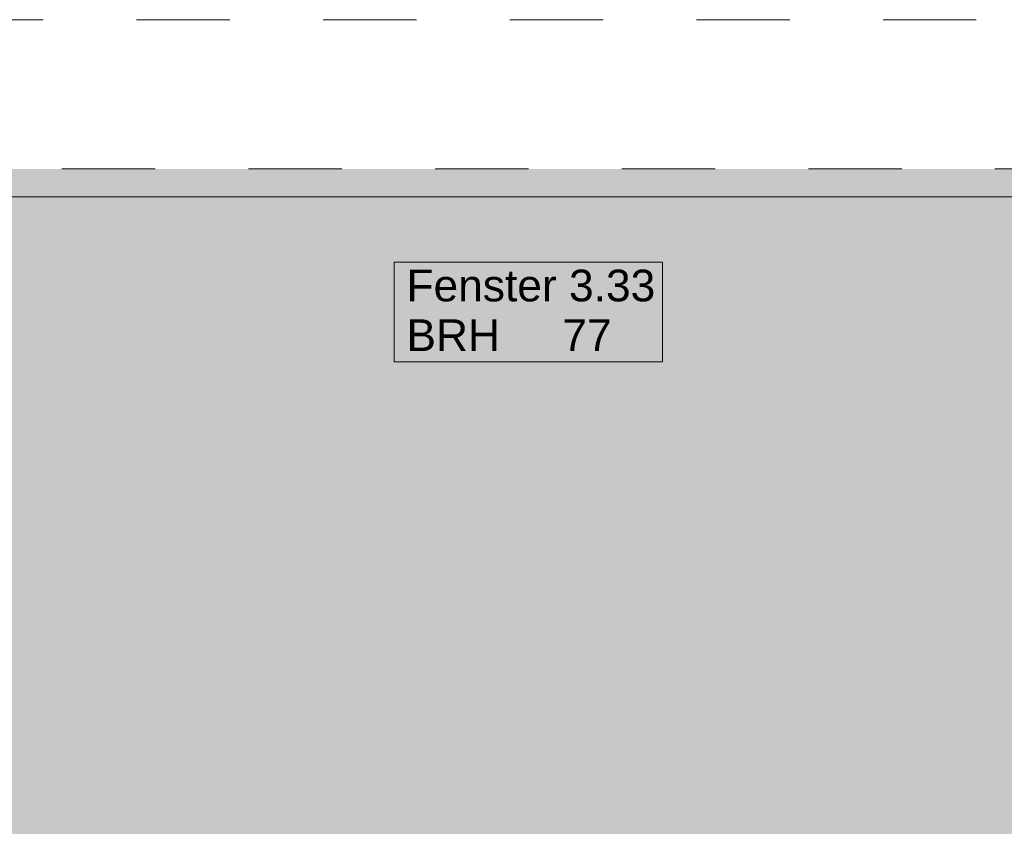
# Model space of a CAD drawing. Header units: metres. Extents: x -3.5 to 65.3, y -10.9 to 16.7.
# Tile 193 of 213: x 48.6 to 49.6, y -0.9 to 0. Entities that reach past the tile are written whole.
import ezdxf

# ---------------------------------------------------------------- set-up
doc = ezdxf.new("R2010")
doc.units = ezdxf.units.M
doc.header["$MEASUREMENT"] = 0
doc.linetypes.add('Strichlinie eng', pattern=[0.046, 0.03, -0.016])
for name, color, linetype in [('302 - Elemente.Schraffur', 7, 'Continuous'), ('603 - Struktur.Bodenplatte_ Decke Roh', 7, 'Continuous'), ('604 - Struktur.Wand Aussen', 7, 'Continuous')]:
    doc.layers.add(name, color=color, linetype=linetype)
doc.styles.add('ERSTELLTER_STIL_1', font='txt')

msp = doc.modelspace()

# ---------------------------------------------------------------- hatches: boundary and pattern name
at = {"layer": '302 - Elemente.Schraffur', "linetype": 'Continuous', "lineweight": 0, "true_color": 0x191919}
msp.add_hatch(color=250, dxfattribs=at).paths.add_polyline_path([(43.73, -3.31), (55.22, -3.31), (55.22, -0.155), (43.73, -0.155)])

# ---------------------------------------------------------------- linework, layer by layer
at = {"layer": '603 - Struktur.Bodenplatte_ Decke Roh', "color": 7, "linetype": 'Strichlinie eng', "lineweight": 9, "flags": 128}
msp.add_lwpolyline([(55.22, 0.005), (43.73, 0.005)], dxfattribs=at)
at = {"layer": '604 - Struktur.Wand Aussen', "color": 7, "linetype": 'Strichlinie eng', "lineweight": 9}
msp.add_line((48.04, -0.155), (50.24, -0.155), dxfattribs=at)
at = {"layer": '604 - Struktur.Wand Aussen', "color": 7, "linetype": 'Continuous', "lineweight": 9}
msp.add_line((48.04, -0.185), (50.24, -0.185), dxfattribs=at)
at = {"layer": '604 - Struktur.Wand Aussen', "color": 7, "linetype": 'Continuous', "lineweight": 9, "flags": 128}
msp.add_lwpolyline([(48.9962, -0.3619), (49.2838, -0.3619), (49.2838, -0.3084), (49.2838, -0.255), (48.9962, -0.255), (48.9962, -0.3084)], close=True, dxfattribs=at)

# ---------------------------------------------------------------- texts
at = {"layer": '604 - Struktur.Wand Aussen', "color": 7, "lineweight": 9, "char_height": 0.034, "style": 'ERSTELLTER_STIL_1'}
for s, insert, attachment_point in [('\\A1;{\\pql;\\pt0;\\fArial|b0|i0|c0|p38;Fenster 3.33}', (49.0093, -0.2974), 7), ('\\A1;{\\pql;\\pt0;\\fArial|b0|i0|c0|p38;BRH}', (49.0093, -0.3162), 1), ('\\A1;{\\pql;\\pt0,0.02;\\fArial|b0|i0|c0|p38;77\\fArial|b0|i0|c0|p38;\\A1{\\H.66x;\\S^  ;}\\fArial|b0|i0|c0|p38;\\fArial|b0|i0|c0|p38;\\A1{\\H.66x;\\S^  ;}}', (49.1764, -0.3162), 1), ('\\A1;{\\pql;\\pt0;\\fArial|b0|i0|c0|p38;}', (49.228, -0.3084), 1)]:
    msp.add_mtext(s, dxfattribs=dict(at, insert=insert, attachment_point=attachment_point))

doc.saveas('drawing.dxf')
